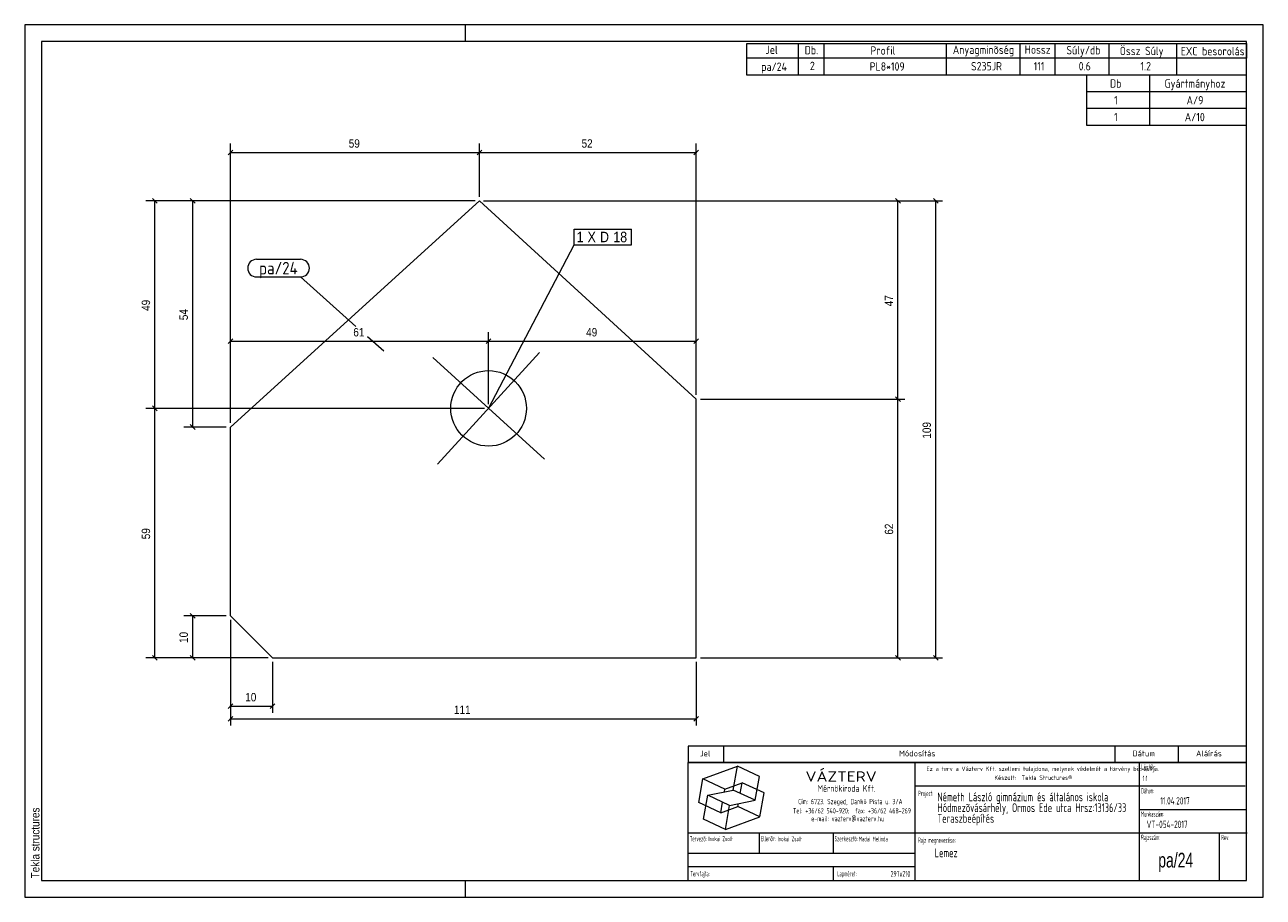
# Model space of a CAD drawing. Header units: millimetres. Extents: x 1 to 296, y 1 to 209.
import ezdxf

# ---------------------------------------------------------------- set-up
doc = ezdxf.new("R2010")
doc.units = ezdxf.units.MM
doc.linetypes.add('XKITLINE00', pattern=[0])
for name, color, linetype, lineweight in [('Bemassung', 1, 'Continuous', 0), ('Schrauben', 7, 'Continuous', 0), ('Schraubenbezeichnung', 5, 'Continuous', 0), ('Teil', 7, 'Continuous', 0), ('Text', 5, 'Continuous', 0), ('Ueberschrift', 7, 'Continuous', 0), ('Zeichnungsrahmen', 3, 'Continuous', 0)]:
    doc.layers.add(name, color=color, linetype=linetype, lineweight=lineweight)
doc.styles.add('ARIAL', font='ARIAL.TTF')
doc.styles.add('ISOCPEUR', font='ISOCPEUR.TTF')
doc.styles.add('ISOCPEUR_BOLD', font='ARIAL.TTF')
doc.styles.add('ISOCPUER', font='ARIAL.TTF')

msp = doc.modelspace()

# ---------------------------------------------------------------- linework, layer by layer
at = {"layer": 'Bemassung', "linetype": 'XKITLINE00', "lineweight": 0}
for p, q in [((50, 114.1), (50, 180.7)), ((109.3, 168), (109.3, 180.7)), ((109.3, 168), (109.3, 180.7)), ((160.93, 120.74), (160.93, 180.7)), ((50.57, 179.12), (49.43, 177.99)), ((50, 178.55), (109.3, 178.55)), ((109.86, 179.12), (108.73, 177.99)), ((109.86, 179.12), (108.73, 177.99)), ((109.3, 178.55), (160.93, 178.55)), ((161.5, 179.12), (160.37, 177.99)), ((108.3, 167), (29.85, 167)), ((31.43, 167.57), (32.57, 166.43)), ((32, 117.55), (32, 167)), ((108.3, 167), (38.85, 167)), ((40.43, 167.57), (41.57, 166.43)), ((41, 113.1), (41, 167)), ((110.3, 167), (219.6, 167)), ((110.3, 167), (210.6, 167)), ((208.43, 167.57), (209.57, 166.43)), ((209, 119.74), (209, 167)), ((217.43, 167.57), (218.57, 166.43)), ((218, 58.1), (218, 167)), ((50, 114.1), (50, 135.7)), ((111.48, 118.55), (111.48, 135.7)), ((111.48, 118.55), (111.48, 135.7)), ((160.93, 120.74), (160.93, 135.7)), ((50.57, 134.12), (49.43, 132.99)), ((50, 133.55), (111.48, 133.55)), ((112.05, 134.12), (110.92, 132.99)), ((112.05, 134.12), (110.92, 132.99)), ((111.48, 133.55), (160.93, 133.55)), ((161.5, 134.12), (160.37, 132.99)), ((31.43, 118.12), (32.57, 116.99)), ((31.43, 118.12), (32.57, 116.99)), ((161.93, 119.74), (210.6, 119.74)), ((161.93, 119.74), (210.6, 119.74)), ((208.43, 120.3), (209.57, 119.17)), ((208.43, 120.3), (209.57, 119.17)), ((209, 58.1), (209, 119.74)), ((110.48, 117.55), (29.85, 117.55)), ((110.48, 117.55), (29.85, 117.55)), ((32, 58.1), (32, 117.55)), ((49, 113.1), (38.85, 113.1)), ((40.43, 113.67), (41.57, 112.54)), ((49, 68.1), (38.85, 68.1)), ((40.43, 68.67), (41.57, 67.54)), ((41, 58.1), (41, 68.1)), ((50, 67.1), (50, 41.95)), ((50, 67.1), (50, 44.95)), ((59, 58.1), (29.85, 58.1)), ((31.43, 58.67), (32.57, 57.54)), ((59, 58.1), (38.85, 58.1)), ((40.43, 58.67), (41.57, 57.54)), ((60, 57.1), (60, 44.95)), ((160.93, 57.1), (160.93, 41.95)), ((161.93, 58.1), (219.6, 58.1)), ((161.93, 58.1), (210.6, 58.1)), ((208.43, 58.67), (209.57, 57.54)), ((217.43, 58.67), (218.57, 57.54)), ((50.57, 47.12), (49.43, 45.99)), ((50, 46.55), (60, 46.55)), ((60.57, 47.12), (59.43, 45.99)), ((50.57, 44.12), (49.43, 42.99)), ((50, 43.55), (160.93, 43.55)), ((161.5, 44.12), (160.37, 42.99))]:
    msp.add_line(p, q, dxfattribs=at)
at = {"layer": 'Bemassung'}
for p in [(50, 178.55), (109.3, 178.55), (109.3, 178.55), (160.93, 178.55), (32, 167), (41, 167), (209, 167), (218, 167), (50, 133.55), (111.48, 133.55), (111.48, 133.55), (160.93, 133.55), (209, 119.74), (209, 119.74), (32, 117.55), (32, 117.55), (41, 113.1), (41, 68.1), (32, 58.1), (41, 58.1), (209, 58.1), (218, 58.1), (50, 46.55), (60, 46.55), (50, 43.55), (160.93, 43.55)]:
    msp.add_point(p, dxfattribs=at)
at = {"layer": 'Schrauben', "linetype": 'XKITLINE00', "lineweight": 0}
for p, q in [((123.64, 130.83), (99.33, 104.27)), ((124.76, 105.4), (98.21, 129.7))]:
    msp.add_line(p, q, dxfattribs=at)
msp.add_circle((111.48, 117.55), 9, dxfattribs=at)
at = {"layer": 'Schraubenbezeichnung', "linetype": 'XKITLINE00', "lineweight": 0}
for p, q in [((131.85, 160.25), (145.49, 160.25)), ((131.85, 156.55), (131.85, 160.25)), ((145.49, 156.55), (145.49, 160.25)), ((111.48, 117.55), (131.85, 156.55)), ((131.85, 156.55), (145.49, 156.55))]:
    msp.add_line(p, q, dxfattribs=at)
at = {"layer": 'Teil', "linetype": 'XKITLINE00', "lineweight": 0}
for p, q in [((50, 113.1), (109.3, 167)), ((109.3, 167), (160.93, 119.74)), ((160.93, 58.1), (160.93, 119.74)), ((50, 68.1), (50, 113.1)), ((50, 68.1), (60, 58.1)), ((60, 58.1), (160.93, 58.1))]:
    msp.add_line(p, q, dxfattribs=at)
at = {"layer": 'Text', "linetype": 'XKITLINE00', "lineweight": 0}
for p, q in [((56.21, 153.08), (66.69, 153.08)), ((56.21, 148.88), (66.69, 148.88)), ((79.86, 137.1), (66.69, 148.88)), ((86.49, 131.18), (82.63, 134.63))]:
    msp.add_line(p, q, dxfattribs=at)
for centre, start, end in [((56.21, 150.98), 90, 270), ((66.69, 150.98), 270, 90)]:
    msp.add_arc(centre, 2.1, start, end, dxfattribs=at)
at = {"layer": 'Ueberschrift', "linetype": 'XKITLINE00', "lineweight": 0}
for p, q in [((173, 204.54), (292, 204.54)), ((173, 201.04), (173, 204.54)), ((185.3, 201.04), (185.3, 204.54)), ((191.44, 201.04), (191.44, 204.54)), ((220.54, 201.04), (220.54, 204.54)), ((238.09, 201.05), (238.09, 204.55)), ((246.43, 201.04), (246.43, 204.54)), ((259.28, 201.04), (259.28, 204.54)), ((275.4, 201.02), (275.4, 204.52)), ((292, 204.54), (292, 201.04)), ((292, 201.04), (173, 201.04)), ((173, 197), (173, 201)), ((185.3, 197), (185.3, 201)), ((191.44, 197), (191.44, 201)), ((220.54, 197), (220.54, 201)), ((238.09, 197), (238.09, 201)), ((246.43, 197), (246.43, 201)), ((259.28, 197), (259.28, 201)), ((275.41, 197), (275.41, 201)), ((292, 197), (173, 197)), ((254, 193), (254, 197)), ((269, 193), (269, 197)), ((292, 193), (254, 193)), ((254, 189), (254, 193)), ((269, 189), (269, 193)), ((292, 189), (254, 189)), ((254, 185), (254, 189)), ((269, 185), (269, 189)), ((292, 185), (254, 185)), ((159, 37.07), (292, 37.07)), ((159, 37), (159, 33.14)), ((167.4, 37), (167.4, 33.14)), ((260.64, 37.07), (260.64, 33.21)), ((275.76, 37.07), (275.76, 33.21)), ((159, 33.22), (292, 33.22)), ((159, 33.14), (292, 33.14)), ((159, 5), (159, 33.14)), ((213.11, 5), (213.11, 33.14)), ((266.49, 5), (266.49, 33.14)), ((162.55, 29.24), (170.77, 32.23)), ((169.77, 26.55), (170.77, 32.23)), ((176, 29.79), (170.77, 32.23)), ((175, 24.11), (176, 29.79)), ((161.54, 23.55), (162.55, 29.24)), ((167.78, 26.8), (162.55, 29.24)), ((167.66, 26.12), (167.78, 26.8)), ((167.78, 26.8), (171.89, 28.3)), ((171.44, 25.76), (171.89, 28.3)), ((177.12, 25.86), (171.89, 28.3)), ((213.11, 27.54), (291.69, 27.54)), ((162.67, 19.62), (163.67, 25.3)), ((163.67, 25.3), (169.77, 26.55)), ((168.9, 22.86), (163.67, 25.3)), ((166.78, 21.11), (167.22, 23.65)), ((168.9, 22.86), (175, 24.11)), ((175, 24.11), (169.77, 26.55)), ((176.12, 20.17), (177.12, 25.86)), ((166.78, 21.11), (161.54, 23.55)), ((166.78, 21.11), (170.89, 22.61)), ((167.9, 17.18), (168.9, 22.86)), ((170.89, 22.61), (171.01, 23.29)), ((176.12, 20.17), (170.89, 22.61)), ((266.49, 21.94), (292, 21.94)), ((167.9, 17.18), (162.67, 19.62)), ((167.9, 17.18), (176.12, 20.17)), ((159, 16.34), (292.21, 16.34)), ((175.99, 11.48), (175.99, 16.39)), ((193.55, 16.39), (193.55, 11.49)), ((285.52, 16.28), (285.52, 5)), ((159.07, 11.49), (213.14, 11.49)), ((159.04, 8.34), (213.11, 8.34)), ((193.55, 8.31), (193.55, 5.13))]:
    msp.add_line(p, q, dxfattribs=at)
at = {"layer": 'Zeichnungsrahmen', "linetype": 'XKITLINE00', "lineweight": 0}
for p, q in [((296, 209), (1, 209)), ((1, 209), (1, 1)), ((106, 205), (106, 209)), ((296, 1), (296, 209)), ((292, 205), (5, 205)), ((5, 205), (5, 5)), ((292, 5), (292, 205)), ((5, 5), (292, 5)), ((106, 1), (106, 5)), ((1, 1), (296, 1))]:
    msp.add_line(p, q, dxfattribs=at)

# ---------------------------------------------------------------- texts
at = {"layer": 'Bemassung', "style": 'ISOCPUER', "width": 0.85}
for s, p in [('59', (78.17, 179.7)), ('52', (133.63, 179.7)), ('61', (79.26, 134.7)), ('49', (134.72, 134.7)), ('10', (53.52, 47.7)), ('111', (103.24, 44.7))]:
    msp.add_text(s, height=2, dxfattribs=at).set_placement(p)
for s, p in [('49', (30.85, 140.79)), ('47', (207.85, 141.88)), ('54', (39.85, 138.57)), ('109', (216.85, 110.33)), ('59', (30.85, 86.34)), ('62', (207.85, 87.44)), ('10', (39.85, 61.62))]:
    msp.add_text(s, height=2, rotation=90.0002, dxfattribs=at).set_placement(p)
at = {"layer": 'Schraubenbezeichnung', "style": 'ARIAL', "width": 0.85}
for s, p in [('1', (132.45, 157.15)), ('X', (135.05, 157.15)), ('D', (138.02, 157.15)), ('18', (141.18, 157.15))]:
    msp.add_text(s, height=2.5, dxfattribs=at).set_placement(p)
at = {"layer": 'Text', "style": 'ISOCPEUR', "width": 0.85}
msp.add_text('pa/24', height=3, dxfattribs=at).set_placement((56.81, 149.48))
at = {"layer": 'Ueberschrift'}
for s, height, style, width, p in [('Jel', 2, 'ISOCPEUR', 0.85, (177.44, 202.04)), ('Db.', 2, 'ISOCPEUR', 0.85, (186.78, 201.95)), ('Profil', 2, 'ISOCPEUR', 0.85, (202.44, 201.86)), ('Anyagminõség', 2, 'ISOCPEUR', 0.85, (222.06, 202.04)), ('Hossz', 2, 'ISOCPEUR', 0.85, (239.18, 202.08)), ('Súly/db', 2, 'ISOCPEUR', 0.85, (249.11, 201.94)), ('Össz Súly', 2, 'ISOCPEUR', 0.85, (261.83, 201.76)), ('EXC besorolás', 2, 'ISOCPEUR', 0.85, (276.36, 201.71)), ('pa/24', 2, 'ISOCPEUR', 0.85, (176.42, 198)), ('2', 2, 'ISOCPEUR', 0.85, (188.02, 198.19)), ('PL8*109', 2, 'ISOCPEUR', 0.85, (202.26, 198.05)), ('S235JR', 2, 'ISOCPEUR', 0.85, (226.39, 198.11)), ('111', 2, 'ISOCPEUR', 0.85, (241.32, 198.11)), ('0.6', 2, 'ISOCPEUR', 0.85, (252.04, 198.12)), ('1.2', 2, 'ISOCPEUR', 0.85, (266.76, 198.12)), ('Db', 2, 'ISOCPEUR', 0.85, (259.5, 194)), ('Gyártmányhoz', 2, 'ISOCPEUR', 0.85, (272.5, 194)), ('1', 2, 'ISOCPEUR', 0.85, (260.48, 190)), ('A/9', 2, 'ISOCPEUR', 0.85, (277.74, 190)), ('1', 2, 'ISOCPEUR', 0.85, (260.48, 186)), ('A/10', 2, 'ISOCPEUR', 0.85, (277.31, 186)), ('Jel', 1.4, 'ISOCPEUR', 0.85, (161.84, 34.58)), ('Módosítás', 1.4, 'ISOCPEUR', 0.85, (209.25, 34.58)), ('Dátum', 1.4, 'ISOCPEUR', 0.85, (264.86, 34.58)), ('Aláírás', 1.4, 'ISOCPEUR', 0.85, (280, 34.58)), ('Lépték:', 1.26, 'ISOCPEUR', 0.51, (266.96, 31.43)), ('VÁZTERV', 2.45, 'ISOCPEUR', 1.19, (186.96, 28.56)), ('Ez a terv a Vázterv Kft. szellemi tulajdona, melynek védelmét a törvény biztosítja.', 1.05, 'ISOCPEUR', 0.838832, (215.8, 31.11)), ('Készült:  Tekla Structures®', 1.05, 'ISOCPEUR', 0.838832, (231.96, 28.98)), ('1:1', 1.26, 'ISOCPEUR', 0.595, (267.27, 28.7)), ('Mérnökiroda Kft.', 1.61, 'ISOCPEUR', 0.68, (189.86, 26.15)), ('Dátum:', 1.26, 'ISOCPEUR', 0.51, (266.91, 25.76)), ('Cím: 6723. Szeged, Dankó Pista u. 3/A', 1.26, 'ISOCPEUR', 0.68, (185.24, 23.18)), ('Project:', 1.26, 'ISOCPEUR', 0.51, (213.81, 25.12)), ('Németh László gimnázium és általános iskola', 2.1, 'ISOCPEUR', 0.595, (218.39, 23.87)), ('Hódmezõvásárhely, Ormos Ede utca Hrsz:13136/33', 2.1, 'ISOCPEUR', 0.595, (218.4, 21.31)), ('11.04.2017', 1.75, 'ISOCPEUR', 0.595, (271.48, 23.11)), ('Tel: +36/62 540-920;  fax: +36/62 468-269', 1.26, 'ISOCPEUR', 0.68, (183.98, 20.99)), ('Teraszbeépítés', 2.1, 'ISOCPEUR', 0.595, (218.4, 18.75)), ('Munkaszám:', 1.26, 'ISOCPEUR', 0.51, (266.87, 20.23)), ('e-mail: vazterv@vazterv.hu', 1.26, 'ISOCPEUR', 0.68, (188.32, 19.12)), ('VT-054-2017', 1.75, 'ISOCPEUR', 0.595, (268.23, 17.51)), ('Tervezõ:', 1.26, 'ISOCPEUR', 0.51, (159.4, 14.32)), ('Inokai Zsolt', 1.12, 'ISOCPEUR', 0.595, (163.85, 14.37)), ('Ellenõr:', 1.26, 'ISOCPEUR', 0.51, (176.35, 14.35)), ('Inokai Zsolt', 1.12, 'ISOCPEUR', 0.595, (180.32, 14.35)), ('Szerkesztõ:', 1.26, 'ISOCPEUR', 0.51, (193.9, 14.32)), ('Madai Melinda', 1.12, 'ISOCPEUR', 0.595, (199.65, 14.33)), ('Rajz megnevezése:', 1.26, 'ISOCPEUR', 0.51, (213.8, 13.98)), ('Rajzszám:', 1.26, 'ISOCPEUR', 0.51, (266.92, 14.65)), ('Rev:', 1.26, 'ISOCPEUR', 0.51, (285.98, 14.62)), ('Lemez', 2.1, 'ISOCPEUR', 0.595, (217.73, 10.54)), ('pa/24', 3.5, 'ISOCPEUR_BOLD', 0.68, (271, 8.1)), ('Tervfajta:', 1.26, 'ISOCPEUR', 0.51, (159.53, 5.99)), ('Lapméret:', 1.26, 'ISOCPEUR', 0.51, (194.51, 5.99)), ('297x210', 1.4, 'ISOCPEUR', 0.595, (207.25, 5.89))]:
    msp.add_text(s, height=height, dxfattribs=dict(at, style=style, width=width)).set_placement(p)
at = {"layer": 'Zeichnungsrahmen', "style": 'ARIAL', "width": 0.85}
msp.add_text('Tekla structures', height=2, rotation=90, dxfattribs=at).set_placement((4.5, 5.5))

doc.saveas('drawing.dxf')
